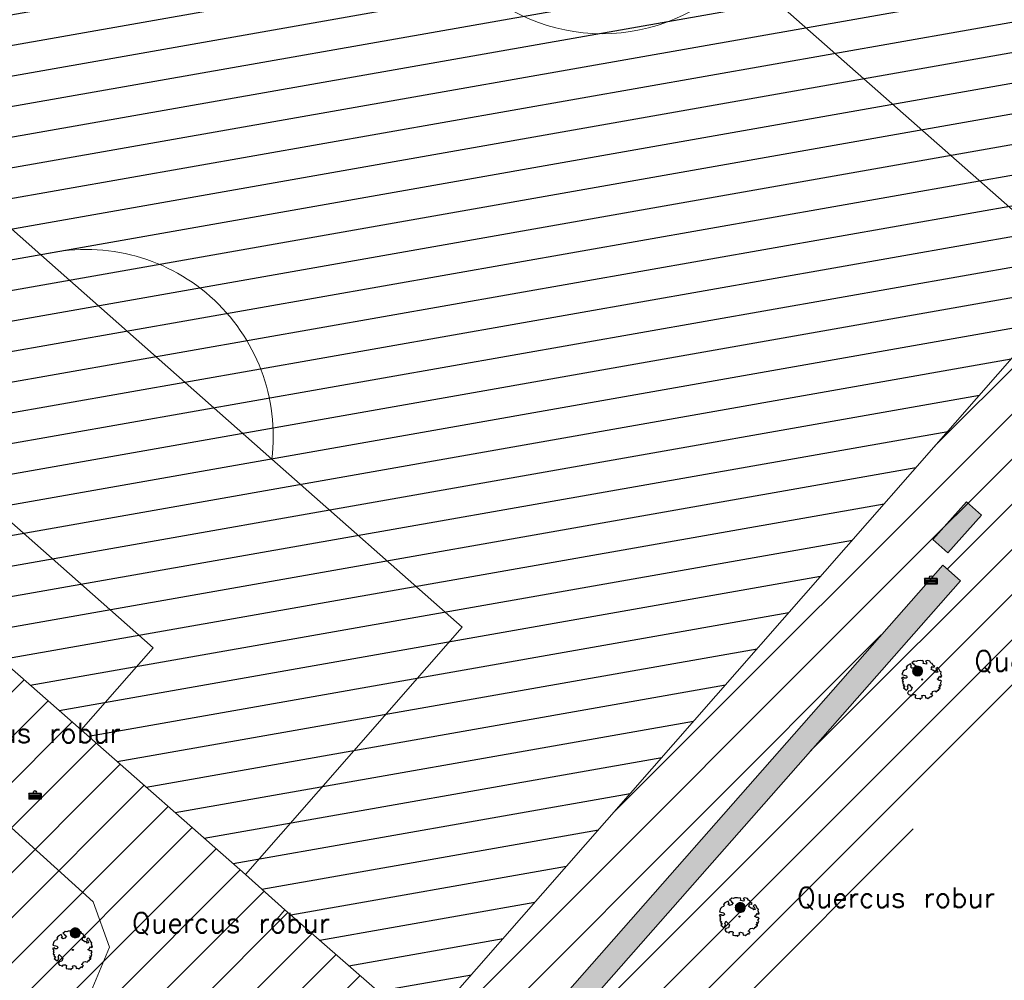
# Model space of a CAD drawing. Header units: metres. Extents: x 102852 to 106916, y 385458 to 392749.
# Tile 41 of 59: x 104898 to 104947, y 388251 to 388299. Entities that reach past the tile are written whole.
import ezdxf
from ezdxf.enums import TextEntityAlignment as Align

# ---------------------------------------------------------------- set-up
doc = ezdxf.new("R2010")
doc.units = ezdxf.units.M
for name, color, linetype, lineweight in [('0-BEBOUWING', 7, 'Continuous', 30), ('0-BEPLANTING', 14, 'Continuous', 30), ('0-GRAS OM SPORTVELDEN', 2, 'Continuous', 30), ('0-GRAS SPORTVELDEN', 3, 'Continuous', 30), ('0-VERHARDING', 5, 'Continuous', 30), ('B-WE-GR-BOOM-S', 90, 'Continuous', 30), ('B-WE-GW-TALUD_KRUIN-G', 70, 'Continuous', 13), ('B-WE-IE-GEBOUW-G', 10, 'Continuous', 0), ('B-WE-IE-MEUBILAIR_WEGMEUBILAIR-S', 7, 'Continuous', 30), ('B-WE-VH-KANTVERHARDING-G', 60, 'Continuous', 13), ('B-WE-VW-MARKERING_LANGS_STREEP_DOORGETROKKEN-G', 7, 'Continuous', 13), ('Bomen', 84, 'Continuous', 0), ('Boomsoort', 10, 'Continuous', 0)]:
    doc.layers.add(name, color=color, linetype=linetype, lineweight=lineweight)
doc.styles.add('NLCS-ISO-M200-T25', font='NLCS-ISO.ttf', dxfattribs={"height": 0.5})
doc.styles.add('Style-txt', font='txt.shx')
pattern_1 = [(44.99999999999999, (0, 0), (-1.122532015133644, 1.122532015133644), [])]

# ---------------------------------------------------------------- blocks, each defined once
blk = doc.blocks.new('SGR-BOOM_06_10')
at = {"linetype": 'Continuous', "flags": 128}
blk.add_lwpolyline([(2.697926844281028, 3.519936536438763), (2.530031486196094, 3.938911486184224), (2.197017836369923, 4.064448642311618), (1.94450365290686, 4.524361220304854), (1.273022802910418, 4.692183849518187), (0.8554126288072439, 4.524288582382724), (1.107912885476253, 4.273186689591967), (1.064270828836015, 3.811889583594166), (0.2276521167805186, 3.979701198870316), (0.3518243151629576, 4.315444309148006), (0.1839317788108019, 4.692111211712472), (-0.1504327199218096, 4.608837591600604), (-0.4861730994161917, 4.692066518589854), (-1.154910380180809, 4.649713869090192), (-1.490634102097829, 4.483188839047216), (-1.95193375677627, 4.56504461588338), (-2.538756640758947, 4.105076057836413), (-2.119756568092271, 3.896293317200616), (-1.994180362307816, 3.643818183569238), (-1.575180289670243, 3.435035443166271), (-1.994130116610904, 2.890461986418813), (-2.538667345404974, 2.766231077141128), (-2.915367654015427, 3.099211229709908), (-2.619546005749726, 3.216664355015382), (-2.873110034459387, 3.855299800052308), (-3.627802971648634, 3.434898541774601), (-4.004453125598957, 3.015887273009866), (-3.794266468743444, 2.84803387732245), (-4.004419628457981, 2.513649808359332), (-4.424759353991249, 2.345754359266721), (-4.716801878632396, 2.05367287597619), (-5.01017267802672, 1.214316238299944), (-3.88011881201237, 0.9209648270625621), (-3.712226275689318, 0.5442979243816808), (-4.004271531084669, 0.2931597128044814), (-4.506508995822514, 0.2931262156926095), (-4.602327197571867, 0.5555981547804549), (-5.093368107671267, 0.3763383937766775), (-4.757596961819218, -0.1681847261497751), (-4.925450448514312, -0.3770066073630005), (-4.716628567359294, -0.544860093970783), (-4.88446521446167, -1.006165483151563), (-4.532341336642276, -1.182198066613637), (-4.716561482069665, -1.550699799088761), (-4.424496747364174, -1.591623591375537), (-4.292786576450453, -1.70719043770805), (-4.61907625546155, -2.106831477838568), (-3.920821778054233, -2.682045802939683), (-3.668355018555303, -2.430910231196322), (-3.459575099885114, -1.969602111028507), (-3.627456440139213, -1.760802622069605), (-3.418684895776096, -1.173935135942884), (-3.123882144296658, -1.341782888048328), (-2.788119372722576, -1.760746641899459), (-2.496040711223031, -2.010481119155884), (-2.788049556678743, -2.807529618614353), (-3.418567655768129, -2.931766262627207), (-3.668290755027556, -3.394441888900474), (-3.332530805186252, -3.771097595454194), (-2.831649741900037, -3.896623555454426), (-2.768861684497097, -4.022178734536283), (-2.70607362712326, -4.147733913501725), (-2.328058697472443, -3.728722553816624), (-1.825821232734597, -3.728689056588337), (-1.574691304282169, -3.89653972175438), (-1.698860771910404, -4.27322610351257), (-1.6988383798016, -4.608960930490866), (-1.154284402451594, -4.735848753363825), (-0.6097418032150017, -4.692139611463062), (-0.4855303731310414, -4.944614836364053), (-0.2330665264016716, -4.64980644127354), (0.1012924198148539, -4.483281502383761), (-0.05880460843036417, -4.006538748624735), (0.2691206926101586, -3.89641674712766), (0.7727313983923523, -4.023307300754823), (0.8560217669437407, -4.608790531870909), (1.149445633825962, -4.565098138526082), (1.441519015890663, -4.735675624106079), (2.070647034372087, -4.232031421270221), (2.365446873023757, -4.356206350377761), (2.321760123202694, -4.14739857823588), (2.657483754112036, -3.979508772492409), (2.406348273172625, -3.728406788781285), (2.112915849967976, -3.643810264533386), (2.574182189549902, -3.226158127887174), (2.615108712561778, -2.975036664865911), (3.159645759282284, -2.848076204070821), (3.537702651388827, -3.058226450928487), (3.787439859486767, -2.807091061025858), (3.770391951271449, -2.632754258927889), (4.123163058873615, -2.632730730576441), (4.123146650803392, -2.386717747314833), (4.458873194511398, -2.262500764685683), (4.458859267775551, -2.05369007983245), (4.082181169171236, -2.05371520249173), (4.543444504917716, -1.591025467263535), (4.250006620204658, -1.424542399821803), (4.626693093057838, -1.550076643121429), (4.752232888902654, -1.256641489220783), (4.54339981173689, -0.9209205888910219), (4.835431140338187, -0.4609716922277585), (4.667549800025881, -0.2521722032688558), (4.249928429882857, -0.2522000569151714), (3.746303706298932, 0.08486595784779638), (4.082024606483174, 0.2936990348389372), (4.375415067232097, 0.8382641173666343), (4.543299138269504, 0.5885213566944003), (4.876296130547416, 0.7127381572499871), (4.667437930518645, 1.425137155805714), (4.711079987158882, 1.886434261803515), (4.499534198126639, 1.969671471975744), (4.163754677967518, 2.639753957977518), (3.828442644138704, 3.012677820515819), (3.373874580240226, 2.603955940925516), (3.662895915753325, 2.430909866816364), (3.914056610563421, 1.801765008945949), (3.537384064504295, 1.718488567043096), (3.327180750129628, 2.136095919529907), (2.991451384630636, 2.054186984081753), (2.657064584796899, 2.305283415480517), (2.238064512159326, 2.514066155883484), (2.446864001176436, 2.681947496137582), (2.321287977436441, 2.931693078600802), (2.530081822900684, 3.184190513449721), (2.865825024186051, 3.05865353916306), (3.159240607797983, 3.226540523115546)], close=True, dxfattribs=at)
blk.add_circle((0, 0), 0.15)
at = {"style": 'NLCS-ISO-M200-T25'}
blk.add_attdef('TYPE', (-1.164153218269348e-10, -2.328306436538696e-10), '', height=1.8, dxfattribs=at)
blk = doc.blocks.new('SIE-WEG_AFVALBAK_TYPE_02')
at = {"linetype": 'Continuous'}
for p, q in [((1.5625, -0.3544921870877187), (-1.5625, -0.3544921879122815)), ((-1.328125, -0.76293127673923), (-1.5625, -0.3544921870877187)), ((-1.328125, -0.9859609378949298), (-1.5625, -1.721679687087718)), ((1.5625, -1.721679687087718), (-1.5625, -1.721679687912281)), ((1.328125, -0.7629312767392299), (-1.328125, -0.7629312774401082)), ((-1.328125, -0.9859609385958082), (-1.328125, -0.7629312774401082)), ((1.328125, -0.9859609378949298), (-1.328125, -0.9859609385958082)), ((-1.17855194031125, -1.159898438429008), (-1.302626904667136, -1.549378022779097)), ((1.302626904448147, -1.549378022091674), (-1.302626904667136, -1.549378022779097)), ((1.178551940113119, -1.159898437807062), (-1.178551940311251, -1.159898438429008)), ((1.178551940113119, -1.159898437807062), (1.302626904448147, -1.549378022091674)), ((1.328125, -0.76293127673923), (1.5625, -0.3544921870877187)), ((1.328125, -0.9859609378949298), (1.328125, -0.7629312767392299)), ((1.328125, -0.9859609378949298), (1.5625, -1.721679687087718))]:
    blk.add_line(p, q, dxfattribs=at)
for p, q in [((-1.5625, -0.3544921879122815), (-1.5625, -1.721679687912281)), ((1.5625, -0.3544921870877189), (1.5625, -1.721679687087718))]:
    blk.add_line(p, q)
blk.add_circle((0, 0), 0.3544921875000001, dxfattribs=at)
blk = doc.blocks.new('MPOLYGON_248')
at = {"layer": 'Bomen', "flags": 128}
for points in [[(104933.5989582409, 388254.4304044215), (104933.594154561, 388254.381631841), (104934.094154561, 388254.381631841)], [(104933.594154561, 388254.381631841), (104933.5989582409, 388254.3328592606), (104934.0893508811, 388254.3328592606)], [(104933.594154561, 388254.381631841), (104934.094154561, 388254.381631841), (104934.0893508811, 388254.3328592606)], [(104933.6131846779, 388254.4773026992), (104933.5989582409, 388254.4304044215), (104934.0893508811, 388254.4304044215)], [(104933.5989582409, 388254.4304044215), (104934.0893508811, 388254.4304044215), (104934.094154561, 388254.381631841)], [(104933.5989582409, 388254.3328592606), (104933.6131846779, 388254.2859609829), (104934.0751244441, 388254.2859609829)], [(104933.5989582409, 388254.3328592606), (104934.0893508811, 388254.3328592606), (104934.0751244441, 388254.2859609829)], [(104933.6362871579, 388254.5205243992), (104933.6131846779, 388254.4773026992), (104934.0751244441, 388254.4773026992)], [(104933.6131846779, 388254.4773026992), (104934.0751244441, 388254.4773026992), (104934.0893508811, 388254.4304044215)], [(104933.6131846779, 388254.2859609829), (104933.6362871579, 388254.2427392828), (104934.0520219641, 388254.2427392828)], [(104933.6131846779, 388254.2859609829), (104934.0751244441, 388254.2859609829), (104934.0520219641, 388254.2427392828)], [(104933.6673778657, 388254.5584085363), (104933.6362871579, 388254.5205243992), (104934.0520219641, 388254.5205243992)], [(104933.6362871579, 388254.5205243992), (104934.0520219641, 388254.5205243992), (104934.0751244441, 388254.4773026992)], [(104933.6362871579, 388254.2427392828), (104933.6673778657, 388254.2048551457), (104934.0209312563, 388254.2048551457)], [(104933.6362871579, 388254.2427392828), (104934.0520219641, 388254.2427392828), (104934.0209312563, 388254.2048551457)], [(104933.7052620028, 388254.5894992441), (104933.6673778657, 388254.5584085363), (104934.0209312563, 388254.5584085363)], [(104933.6673778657, 388254.5584085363), (104934.0209312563, 388254.5584085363), (104934.0520219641, 388254.5205243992)], [(104933.7484837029, 388254.6126017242), (104933.7052620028, 388254.5894992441), (104933.9830471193, 388254.5894992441)], [(104933.7052620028, 388254.5894992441), (104933.9830471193, 388254.5894992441), (104934.0209312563, 388254.5584085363)], [(104933.7953819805, 388254.6268281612), (104933.7484837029, 388254.6126017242), (104933.9398254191, 388254.6126017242)], [(104933.7484837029, 388254.6126017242), (104933.9398254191, 388254.6126017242), (104933.9830471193, 388254.5894992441)], [(104933.844154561, 388254.631631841), (104933.7953819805, 388254.6268281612), (104933.8929271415, 388254.6268281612)], [(104933.7953819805, 388254.6268281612), (104933.8929271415, 388254.6268281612), (104933.9398254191, 388254.6126017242)], [(104933.6673778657, 388254.2048551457), (104933.7052620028, 388254.173764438), (104933.9830471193, 388254.173764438)], [(104933.6673778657, 388254.2048551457), (104934.0209312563, 388254.2048551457), (104933.9830471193, 388254.173764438)], [(104933.7052620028, 388254.173764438), (104933.7484837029, 388254.1506619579), (104933.9398254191, 388254.1506619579)], [(104933.7052620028, 388254.173764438), (104933.9830471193, 388254.173764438), (104933.9398254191, 388254.1506619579)], [(104933.7484837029, 388254.1506619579), (104933.7953819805, 388254.1364355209), (104933.8929271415, 388254.1364355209)], [(104933.7484837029, 388254.1506619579), (104933.9398254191, 388254.1506619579), (104933.8929271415, 388254.1364355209)], [(104933.7953819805, 388254.1364355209), (104933.8929271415, 388254.1364355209), (104933.844154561, 388254.131631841)]]:
    blk.add_lwpolyline(points, close=True, dxfattribs=at)
at = {"layer": 'Bomen', "color": 74, "true_color": 0x55aa00, "flags": 128}
for points in [[(104933.594154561, 388254.381631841), (104933.5989582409, 388254.4304044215)], [(104933.5989582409, 388254.3328592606), (104933.594154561, 388254.381631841)], [(104933.5989582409, 388254.4304044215), (104933.6131846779, 388254.4773026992)], [(104933.6131846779, 388254.2859609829), (104933.5989582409, 388254.3328592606)], [(104933.6131846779, 388254.4773026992), (104933.6362871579, 388254.5205243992)], [(104933.6362871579, 388254.2427392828), (104933.6131846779, 388254.2859609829)], [(104933.6362871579, 388254.5205243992), (104933.6673778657, 388254.5584085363)], [(104933.6673778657, 388254.2048551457), (104933.6362871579, 388254.2427392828)], [(104933.6673778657, 388254.5584085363), (104933.7052620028, 388254.5894992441)], [(104933.7052620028, 388254.5894992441), (104933.7484837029, 388254.6126017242)], [(104933.7484837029, 388254.6126017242), (104933.7953819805, 388254.6268281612)], [(104933.7953819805, 388254.6268281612), (104933.844154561, 388254.631631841)], [(104933.844154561, 388254.631631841), (104933.8929271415, 388254.6268281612)], [(104933.8929271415, 388254.6268281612), (104933.9398254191, 388254.6126017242)], [(104933.9398254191, 388254.6126017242), (104933.9830471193, 388254.5894992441)], [(104933.9830471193, 388254.5894992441), (104934.0209312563, 388254.5584085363)], [(104934.0209312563, 388254.5584085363), (104934.0520219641, 388254.5205243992)], [(104934.0520219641, 388254.2427392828), (104934.0209312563, 388254.2048551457)], [(104934.0520219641, 388254.5205243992), (104934.0751244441, 388254.4773026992)], [(104934.0751244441, 388254.2859609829), (104934.0520219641, 388254.2427392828)], [(104934.0751244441, 388254.4773026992), (104934.0893508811, 388254.4304044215)], [(104934.0893508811, 388254.3328592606), (104934.0751244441, 388254.2859609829)], [(104934.0893508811, 388254.4304044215), (104934.094154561, 388254.381631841)], [(104934.094154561, 388254.381631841), (104934.0893508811, 388254.3328592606)], [(104933.7052620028, 388254.173764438), (104933.6673778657, 388254.2048551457)], [(104933.7484837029, 388254.1506619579), (104933.7052620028, 388254.173764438)], [(104933.7953819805, 388254.1364355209), (104933.7484837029, 388254.1506619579)], [(104933.844154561, 388254.131631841), (104933.7953819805, 388254.1364355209)], [(104933.8929271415, 388254.1364355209), (104933.844154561, 388254.131631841)], [(104933.9398254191, 388254.1506619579), (104933.8929271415, 388254.1364355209)], [(104933.9830471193, 388254.173764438), (104933.9398254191, 388254.1506619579)], [(104934.0209312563, 388254.2048551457), (104933.9830471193, 388254.173764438)]]:
    blk.add_lwpolyline(points, dxfattribs=at)
at = {"layer": 'Bomen'}
for points in [[(104933.5989582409, 388254.4304044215), (104933.594154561, 388254.381631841), (104934.094154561, 388254.381631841)], [(104933.6131846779, 388254.4773026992), (104933.5989582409, 388254.4304044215), (104934.0893508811, 388254.4304044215)], [(104933.5989582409, 388254.4304044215), (104934.0893508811, 388254.4304044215), (104934.094154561, 388254.381631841)], [(104933.6362871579, 388254.5205243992), (104933.6131846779, 388254.4773026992), (104934.0751244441, 388254.4773026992)], [(104933.6131846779, 388254.4773026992), (104934.0751244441, 388254.4773026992), (104934.0893508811, 388254.4304044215)], [(104933.6673778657, 388254.5584085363), (104933.6362871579, 388254.5205243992), (104934.0520219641, 388254.5205243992)], [(104933.6362871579, 388254.5205243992), (104934.0520219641, 388254.5205243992), (104934.0751244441, 388254.4773026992)], [(104933.7052620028, 388254.5894992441), (104933.6673778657, 388254.5584085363), (104934.0209312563, 388254.5584085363)], [(104933.6673778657, 388254.5584085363), (104934.0209312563, 388254.5584085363), (104934.0520219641, 388254.5205243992)], [(104933.7484837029, 388254.6126017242), (104933.7052620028, 388254.5894992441), (104933.9830471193, 388254.5894992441)], [(104933.7052620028, 388254.5894992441), (104933.9830471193, 388254.5894992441), (104934.0209312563, 388254.5584085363)], [(104933.7953819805, 388254.6268281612), (104933.7484837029, 388254.6126017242), (104933.9398254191, 388254.6126017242)], [(104933.7484837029, 388254.6126017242), (104933.9398254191, 388254.6126017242), (104933.9830471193, 388254.5894992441)], [(104933.844154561, 388254.631631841), (104933.7953819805, 388254.6268281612), (104933.8929271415, 388254.6268281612)], [(104933.7953819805, 388254.6268281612), (104933.8929271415, 388254.6268281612), (104933.9398254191, 388254.6126017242)]]:
    blk.add_solid(points, dxfattribs=at)
at = {"layer": 'Bomen', "extrusion": (0, 0, -1)}
for points in [[(-104933.594154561, 388254.381631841), (-104933.5989582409, 388254.3328592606), (-104934.0893508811, 388254.3328592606)], [(-104933.594154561, 388254.381631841), (-104934.094154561, 388254.381631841), (-104934.0893508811, 388254.3328592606)], [(-104933.5989582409, 388254.3328592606), (-104933.6131846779, 388254.2859609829), (-104934.0751244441, 388254.2859609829)], [(-104933.5989582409, 388254.3328592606), (-104934.0893508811, 388254.3328592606), (-104934.0751244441, 388254.2859609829)], [(-104933.6131846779, 388254.2859609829), (-104933.6362871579, 388254.2427392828), (-104934.0520219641, 388254.2427392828)], [(-104933.6131846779, 388254.2859609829), (-104934.0751244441, 388254.2859609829), (-104934.0520219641, 388254.2427392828)], [(-104933.6362871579, 388254.2427392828), (-104933.6673778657, 388254.2048551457), (-104934.0209312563, 388254.2048551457)], [(-104933.6362871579, 388254.2427392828), (-104934.0520219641, 388254.2427392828), (-104934.0209312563, 388254.2048551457)], [(-104933.6673778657, 388254.2048551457), (-104933.7052620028, 388254.173764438), (-104933.9830471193, 388254.173764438)], [(-104933.6673778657, 388254.2048551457), (-104934.0209312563, 388254.2048551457), (-104933.9830471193, 388254.173764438)], [(-104933.7052620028, 388254.173764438), (-104933.7484837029, 388254.1506619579), (-104933.9398254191, 388254.1506619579)], [(-104933.7052620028, 388254.173764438), (-104933.9830471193, 388254.173764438), (-104933.9398254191, 388254.1506619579)], [(-104933.7484837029, 388254.1506619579), (-104933.7953819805, 388254.1364355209), (-104933.8929271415, 388254.1364355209)], [(-104933.7484837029, 388254.1506619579), (-104933.9398254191, 388254.1506619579), (-104933.8929271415, 388254.1364355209)], [(-104933.7953819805, 388254.1364355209), (-104933.8929271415, 388254.1364355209), (-104933.844154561, 388254.131631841)]]:
    blk.add_solid(points, dxfattribs=at)
blk = doc.blocks.new('MPOLYGON_313')
at = {"layer": 'Bomen', "flags": 128}
for points in [[(104900.5601342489, 388253.2607234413), (104900.5370317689, 388253.2175017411), (104900.9989715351, 388253.2175017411)], [(104900.5912249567, 388253.2986075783), (104900.5601342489, 388253.2607234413), (104900.9758690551, 388253.2607234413)], [(104900.5601342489, 388253.2607234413), (104900.9758690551, 388253.2607234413), (104900.9989715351, 388253.2175017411)], [(104900.6291090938, 388253.3296982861), (104900.5912249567, 388253.2986075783), (104900.9447783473, 388253.2986075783)], [(104900.5912249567, 388253.2986075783), (104900.9447783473, 388253.2986075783), (104900.9758690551, 388253.2607234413)], [(104900.6723307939, 388253.3528007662), (104900.6291090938, 388253.3296982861), (104900.9068942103, 388253.3296982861)], [(104900.6291090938, 388253.3296982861), (104900.9068942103, 388253.3296982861), (104900.9447783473, 388253.2986075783)], [(104900.7192290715, 388253.3670272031), (104900.6723307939, 388253.3528007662), (104900.8636725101, 388253.3528007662)], [(104900.6723307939, 388253.3528007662), (104900.8636725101, 388253.3528007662), (104900.9068942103, 388253.3296982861)], [(104900.768001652, 388253.371830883), (104900.7192290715, 388253.3670272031), (104900.8167742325, 388253.3670272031)], [(104900.7192290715, 388253.3670272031), (104900.8167742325, 388253.3670272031), (104900.8636725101, 388253.3528007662)], [(104900.5228053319, 388253.1706034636), (104900.518001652, 388253.121830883), (104901.018001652, 388253.121830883)], [(104900.518001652, 388253.121830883), (104900.5228053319, 388253.0730583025), (104901.0131979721, 388253.0730583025)], [(104900.518001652, 388253.121830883), (104901.018001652, 388253.121830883), (104901.0131979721, 388253.0730583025)], [(104900.5370317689, 388253.2175017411), (104900.5228053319, 388253.1706034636), (104901.0131979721, 388253.1706034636)], [(104900.5228053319, 388253.1706034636), (104901.0131979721, 388253.1706034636), (104901.018001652, 388253.121830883)], [(104900.5228053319, 388253.0730583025), (104900.5370317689, 388253.0261600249), (104900.9989715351, 388253.0261600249)], [(104900.5228053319, 388253.0730583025), (104901.0131979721, 388253.0730583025), (104900.9989715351, 388253.0261600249)], [(104900.5370317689, 388253.2175017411), (104900.9989715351, 388253.2175017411), (104901.0131979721, 388253.1706034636)], [(104900.5370317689, 388253.0261600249), (104900.5601342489, 388252.9829383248), (104900.9758690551, 388252.9829383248)], [(104900.5370317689, 388253.0261600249), (104900.9989715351, 388253.0261600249), (104900.9758690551, 388252.9829383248)], [(104900.5601342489, 388252.9829383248), (104900.5912249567, 388252.9450541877), (104900.9447783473, 388252.9450541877)], [(104900.5601342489, 388252.9829383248), (104900.9758690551, 388252.9829383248), (104900.9447783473, 388252.9450541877)], [(104900.5912249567, 388252.9450541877), (104900.6291090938, 388252.91396348), (104900.9068942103, 388252.91396348)], [(104900.5912249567, 388252.9450541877), (104900.9447783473, 388252.9450541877), (104900.9068942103, 388252.91396348)], [(104900.6291090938, 388252.91396348), (104900.6723307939, 388252.8908609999), (104900.8636725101, 388252.8908609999)], [(104900.6291090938, 388252.91396348), (104900.9068942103, 388252.91396348), (104900.8636725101, 388252.8908609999)], [(104900.6723307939, 388252.8908609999), (104900.7192290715, 388252.8766345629), (104900.8167742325, 388252.8766345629)], [(104900.6723307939, 388252.8908609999), (104900.8636725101, 388252.8908609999), (104900.8167742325, 388252.8766345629)], [(104900.7192290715, 388252.8766345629), (104900.8167742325, 388252.8766345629), (104900.768001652, 388252.871830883)]]:
    blk.add_lwpolyline(points, close=True, dxfattribs=at)
at = {"layer": 'Bomen', "color": 74, "true_color": 0x55aa00, "flags": 128}
for points in [[(104900.5370317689, 388253.2175017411), (104900.5601342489, 388253.2607234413)], [(104900.5601342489, 388253.2607234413), (104900.5912249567, 388253.2986075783)], [(104900.5912249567, 388253.2986075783), (104900.6291090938, 388253.3296982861)], [(104900.6291090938, 388253.3296982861), (104900.6723307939, 388253.3528007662)], [(104900.6723307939, 388253.3528007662), (104900.7192290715, 388253.3670272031)], [(104900.7192290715, 388253.3670272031), (104900.768001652, 388253.371830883)], [(104900.768001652, 388253.371830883), (104900.8167742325, 388253.3670272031)], [(104900.8167742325, 388253.3670272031), (104900.8636725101, 388253.3528007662)], [(104900.8636725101, 388253.3528007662), (104900.9068942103, 388253.3296982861)], [(104900.9068942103, 388253.3296982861), (104900.9447783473, 388253.2986075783)], [(104900.9447783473, 388253.2986075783), (104900.9758690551, 388253.2607234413)], [(104900.9758690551, 388253.2607234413), (104900.9989715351, 388253.2175017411)], [(104900.518001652, 388253.121830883), (104900.5228053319, 388253.1706034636)], [(104900.5228053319, 388253.0730583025), (104900.518001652, 388253.121830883)], [(104900.5228053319, 388253.1706034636), (104900.5370317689, 388253.2175017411)], [(104900.5370317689, 388253.0261600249), (104900.5228053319, 388253.0730583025)], [(104900.5601342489, 388252.9829383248), (104900.5370317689, 388253.0261600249)], [(104900.5912249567, 388252.9450541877), (104900.5601342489, 388252.9829383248)], [(104900.6291090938, 388252.91396348), (104900.5912249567, 388252.9450541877)], [(104900.6723307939, 388252.8908609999), (104900.6291090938, 388252.91396348)], [(104900.7192290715, 388252.8766345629), (104900.6723307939, 388252.8908609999)], [(104900.768001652, 388252.871830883), (104900.7192290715, 388252.8766345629)], [(104900.8167742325, 388252.8766345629), (104900.768001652, 388252.871830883)], [(104900.8636725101, 388252.8908609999), (104900.8167742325, 388252.8766345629)], [(104900.9068942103, 388252.91396348), (104900.8636725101, 388252.8908609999)], [(104900.9447783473, 388252.9450541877), (104900.9068942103, 388252.91396348)], [(104900.9758690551, 388252.9829383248), (104900.9447783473, 388252.9450541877)], [(104900.9989715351, 388253.0261600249), (104900.9758690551, 388252.9829383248)], [(104900.9989715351, 388253.2175017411), (104901.0131979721, 388253.1706034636)], [(104901.0131979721, 388253.0730583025), (104900.9989715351, 388253.0261600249)], [(104901.0131979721, 388253.1706034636), (104901.018001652, 388253.121830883)], [(104901.018001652, 388253.121830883), (104901.0131979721, 388253.0730583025)]]:
    blk.add_lwpolyline(points, dxfattribs=at)
at = {"layer": 'Bomen'}
for points in [[(104900.5601342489, 388253.2607234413), (104900.5370317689, 388253.2175017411), (104900.9989715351, 388253.2175017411)], [(104900.5912249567, 388253.2986075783), (104900.5601342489, 388253.2607234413), (104900.9758690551, 388253.2607234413)], [(104900.5601342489, 388253.2607234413), (104900.9758690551, 388253.2607234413), (104900.9989715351, 388253.2175017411)], [(104900.6291090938, 388253.3296982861), (104900.5912249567, 388253.2986075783), (104900.9447783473, 388253.2986075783)], [(104900.5912249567, 388253.2986075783), (104900.9447783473, 388253.2986075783), (104900.9758690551, 388253.2607234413)], [(104900.6723307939, 388253.3528007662), (104900.6291090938, 388253.3296982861), (104900.9068942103, 388253.3296982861)], [(104900.6291090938, 388253.3296982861), (104900.9068942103, 388253.3296982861), (104900.9447783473, 388253.2986075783)], [(104900.7192290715, 388253.3670272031), (104900.6723307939, 388253.3528007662), (104900.8636725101, 388253.3528007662)], [(104900.6723307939, 388253.3528007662), (104900.8636725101, 388253.3528007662), (104900.9068942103, 388253.3296982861)], [(104900.768001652, 388253.371830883), (104900.7192290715, 388253.3670272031), (104900.8167742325, 388253.3670272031)], [(104900.7192290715, 388253.3670272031), (104900.8167742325, 388253.3670272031), (104900.8636725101, 388253.3528007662)], [(104900.5228053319, 388253.1706034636), (104900.518001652, 388253.121830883), (104901.018001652, 388253.121830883)], [(104900.5370317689, 388253.2175017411), (104900.5228053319, 388253.1706034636), (104901.0131979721, 388253.1706034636)], [(104900.5228053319, 388253.1706034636), (104901.0131979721, 388253.1706034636), (104901.018001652, 388253.121830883)], [(104900.5370317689, 388253.2175017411), (104900.9989715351, 388253.2175017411), (104901.0131979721, 388253.1706034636)]]:
    blk.add_solid(points, dxfattribs=at)
at = {"layer": 'Bomen', "extrusion": (0, 0, -1)}
for points in [[(-104900.518001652, 388253.121830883), (-104900.5228053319, 388253.0730583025), (-104901.0131979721, 388253.0730583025)], [(-104900.518001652, 388253.121830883), (-104901.018001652, 388253.121830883), (-104901.0131979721, 388253.0730583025)], [(-104900.5228053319, 388253.0730583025), (-104900.5370317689, 388253.0261600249), (-104900.9989715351, 388253.0261600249)], [(-104900.5228053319, 388253.0730583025), (-104901.0131979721, 388253.0730583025), (-104900.9989715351, 388253.0261600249)], [(-104900.5370317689, 388253.0261600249), (-104900.5601342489, 388252.9829383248), (-104900.9758690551, 388252.9829383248)], [(-104900.5370317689, 388253.0261600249), (-104900.9989715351, 388253.0261600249), (-104900.9758690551, 388252.9829383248)], [(-104900.5601342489, 388252.9829383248), (-104900.5912249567, 388252.9450541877), (-104900.9447783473, 388252.9450541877)], [(-104900.5601342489, 388252.9829383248), (-104900.9758690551, 388252.9829383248), (-104900.9447783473, 388252.9450541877)], [(-104900.5912249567, 388252.9450541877), (-104900.6291090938, 388252.91396348), (-104900.9068942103, 388252.91396348)], [(-104900.5912249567, 388252.9450541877), (-104900.9447783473, 388252.9450541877), (-104900.9068942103, 388252.91396348)], [(-104900.6291090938, 388252.91396348), (-104900.6723307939, 388252.8908609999), (-104900.8636725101, 388252.8908609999)], [(-104900.6291090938, 388252.91396348), (-104900.9068942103, 388252.91396348), (-104900.8636725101, 388252.8908609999)], [(-104900.6723307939, 388252.8908609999), (-104900.7192290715, 388252.8766345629), (-104900.8167742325, 388252.8766345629)], [(-104900.6723307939, 388252.8908609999), (-104900.8636725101, 388252.8908609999), (-104900.8167742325, 388252.8766345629)], [(-104900.7192290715, 388252.8766345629), (-104900.8167742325, 388252.8766345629), (-104900.768001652, 388252.871830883)]]:
    blk.add_solid(points, dxfattribs=at)
blk = doc.blocks.new('MPOLYGON_328')
at = {"layer": 'Bomen', "flags": 128}
for points in [[(104942.4193458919, 388266.1951915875), (104942.414542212, 388266.146419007), (104942.914542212, 388266.146419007)], [(104942.414542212, 388266.146419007), (104942.4193458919, 388266.0976464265), (104942.9097385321, 388266.0976464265)], [(104942.414542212, 388266.146419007), (104942.914542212, 388266.146419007), (104942.9097385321, 388266.0976464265)], [(104942.4335723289, 388266.2420898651), (104942.4193458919, 388266.1951915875), (104942.9097385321, 388266.1951915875)], [(104942.4193458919, 388266.1951915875), (104942.9097385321, 388266.1951915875), (104942.914542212, 388266.146419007)], [(104942.4193458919, 388266.0976464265), (104942.4335723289, 388266.0507481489), (104942.8955120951, 388266.0507481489)], [(104942.4193458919, 388266.0976464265), (104942.9097385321, 388266.0976464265), (104942.8955120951, 388266.0507481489)], [(104942.4566748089, 388266.2853115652), (104942.4335723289, 388266.2420898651), (104942.8955120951, 388266.2420898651)], [(104942.4335723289, 388266.2420898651), (104942.8955120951, 388266.2420898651), (104942.9097385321, 388266.1951915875)], [(104942.4335723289, 388266.0507481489), (104942.4566748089, 388266.0075264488), (104942.8724096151, 388266.0075264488)], [(104942.4335723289, 388266.0507481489), (104942.8955120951, 388266.0507481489), (104942.8724096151, 388266.0075264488)], [(104942.4877655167, 388266.3231957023), (104942.4566748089, 388266.2853115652), (104942.8724096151, 388266.2853115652)], [(104942.4566748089, 388266.2853115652), (104942.8724096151, 388266.2853115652), (104942.8955120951, 388266.2420898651)], [(104942.4566748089, 388266.0075264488), (104942.4877655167, 388265.9696423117), (104942.8413189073, 388265.9696423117)], [(104942.4566748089, 388266.0075264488), (104942.8724096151, 388266.0075264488), (104942.8413189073, 388265.9696423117)], [(104942.5256496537, 388266.3542864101), (104942.4877655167, 388266.3231957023), (104942.8413189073, 388266.3231957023)], [(104942.4877655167, 388266.3231957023), (104942.8413189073, 388266.3231957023), (104942.8724096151, 388266.2853115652)], [(104942.4877655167, 388265.9696423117), (104942.5256496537, 388265.9385516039), (104942.8034347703, 388265.9385516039)], [(104942.4877655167, 388265.9696423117), (104942.8413189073, 388265.9696423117), (104942.8034347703, 388265.9385516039)], [(104942.5688713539, 388266.3773888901), (104942.5256496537, 388266.3542864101), (104942.8034347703, 388266.3542864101)], [(104942.5256496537, 388266.3542864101), (104942.8034347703, 388266.3542864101), (104942.8413189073, 388266.3231957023)], [(104942.6157696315, 388266.3916153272), (104942.5688713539, 388266.3773888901), (104942.7602130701, 388266.3773888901)], [(104942.5688713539, 388266.3773888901), (104942.7602130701, 388266.3773888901), (104942.8034347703, 388266.3542864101)], [(104942.664542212, 388266.396419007), (104942.6157696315, 388266.3916153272), (104942.7133147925, 388266.3916153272)], [(104942.6157696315, 388266.3916153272), (104942.7133147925, 388266.3916153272), (104942.7602130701, 388266.3773888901)], [(104942.5256496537, 388265.9385516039), (104942.5688713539, 388265.9154491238), (104942.7602130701, 388265.9154491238)], [(104942.5256496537, 388265.9385516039), (104942.8034347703, 388265.9385516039), (104942.7602130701, 388265.9154491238)], [(104942.5688713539, 388265.9154491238), (104942.6157696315, 388265.9012226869), (104942.7133147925, 388265.9012226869)], [(104942.5688713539, 388265.9154491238), (104942.7602130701, 388265.9154491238), (104942.7133147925, 388265.9012226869)], [(104942.6157696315, 388265.9012226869), (104942.7133147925, 388265.9012226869), (104942.664542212, 388265.896419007)]]:
    blk.add_lwpolyline(points, close=True, dxfattribs=at)
at = {"layer": 'Bomen', "color": 74, "true_color": 0x55aa00, "flags": 128}
for points in [[(104942.414542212, 388266.146419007), (104942.4193458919, 388266.1951915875)], [(104942.4193458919, 388266.0976464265), (104942.414542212, 388266.146419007)], [(104942.4193458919, 388266.1951915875), (104942.4335723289, 388266.2420898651)], [(104942.4335723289, 388266.0507481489), (104942.4193458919, 388266.0976464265)], [(104942.4335723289, 388266.2420898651), (104942.4566748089, 388266.2853115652)], [(104942.4566748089, 388266.0075264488), (104942.4335723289, 388266.0507481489)], [(104942.4566748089, 388266.2853115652), (104942.4877655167, 388266.3231957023)], [(104942.4877655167, 388265.9696423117), (104942.4566748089, 388266.0075264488)], [(104942.4877655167, 388266.3231957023), (104942.5256496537, 388266.3542864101)], [(104942.5256496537, 388265.9385516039), (104942.4877655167, 388265.9696423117)], [(104942.5256496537, 388266.3542864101), (104942.5688713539, 388266.3773888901)], [(104942.5688713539, 388266.3773888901), (104942.6157696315, 388266.3916153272)], [(104942.6157696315, 388266.3916153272), (104942.664542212, 388266.396419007)], [(104942.664542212, 388266.396419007), (104942.7133147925, 388266.3916153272)], [(104942.7133147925, 388266.3916153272), (104942.7602130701, 388266.3773888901)], [(104942.7602130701, 388266.3773888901), (104942.8034347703, 388266.3542864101)], [(104942.8034347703, 388266.3542864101), (104942.8413189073, 388266.3231957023)], [(104942.8413189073, 388265.9696423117), (104942.8034347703, 388265.9385516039)], [(104942.8413189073, 388266.3231957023), (104942.8724096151, 388266.2853115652)], [(104942.8724096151, 388266.0075264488), (104942.8413189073, 388265.9696423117)], [(104942.8724096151, 388266.2853115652), (104942.8955120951, 388266.2420898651)], [(104942.8955120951, 388266.0507481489), (104942.8724096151, 388266.0075264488)], [(104942.8955120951, 388266.2420898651), (104942.9097385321, 388266.1951915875)], [(104942.9097385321, 388266.0976464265), (104942.8955120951, 388266.0507481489)], [(104942.9097385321, 388266.1951915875), (104942.914542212, 388266.146419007)], [(104942.914542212, 388266.146419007), (104942.9097385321, 388266.0976464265)], [(104942.5688713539, 388265.9154491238), (104942.5256496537, 388265.9385516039)], [(104942.6157696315, 388265.9012226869), (104942.5688713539, 388265.9154491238)], [(104942.664542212, 388265.896419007), (104942.6157696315, 388265.9012226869)], [(104942.7133147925, 388265.9012226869), (104942.664542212, 388265.896419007)], [(104942.7602130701, 388265.9154491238), (104942.7133147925, 388265.9012226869)], [(104942.8034347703, 388265.9385516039), (104942.7602130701, 388265.9154491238)]]:
    blk.add_lwpolyline(points, dxfattribs=at)
at = {"layer": 'Bomen'}
for points in [[(104942.4193458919, 388266.1951915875), (104942.414542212, 388266.146419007), (104942.914542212, 388266.146419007)], [(104942.4335723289, 388266.2420898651), (104942.4193458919, 388266.1951915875), (104942.9097385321, 388266.1951915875)], [(104942.4193458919, 388266.1951915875), (104942.9097385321, 388266.1951915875), (104942.914542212, 388266.146419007)], [(104942.4566748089, 388266.2853115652), (104942.4335723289, 388266.2420898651), (104942.8955120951, 388266.2420898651)], [(104942.4335723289, 388266.2420898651), (104942.8955120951, 388266.2420898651), (104942.9097385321, 388266.1951915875)], [(104942.4877655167, 388266.3231957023), (104942.4566748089, 388266.2853115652), (104942.8724096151, 388266.2853115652)], [(104942.4566748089, 388266.2853115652), (104942.8724096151, 388266.2853115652), (104942.8955120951, 388266.2420898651)], [(104942.5256496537, 388266.3542864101), (104942.4877655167, 388266.3231957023), (104942.8413189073, 388266.3231957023)], [(104942.4877655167, 388266.3231957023), (104942.8413189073, 388266.3231957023), (104942.8724096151, 388266.2853115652)], [(104942.5688713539, 388266.3773888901), (104942.5256496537, 388266.3542864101), (104942.8034347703, 388266.3542864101)], [(104942.5256496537, 388266.3542864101), (104942.8034347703, 388266.3542864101), (104942.8413189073, 388266.3231957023)], [(104942.6157696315, 388266.3916153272), (104942.5688713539, 388266.3773888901), (104942.7602130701, 388266.3773888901)], [(104942.5688713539, 388266.3773888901), (104942.7602130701, 388266.3773888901), (104942.8034347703, 388266.3542864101)], [(104942.664542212, 388266.396419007), (104942.6157696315, 388266.3916153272), (104942.7133147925, 388266.3916153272)], [(104942.6157696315, 388266.3916153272), (104942.7133147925, 388266.3916153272), (104942.7602130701, 388266.3773888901)]]:
    blk.add_solid(points, dxfattribs=at)
at = {"layer": 'Bomen', "extrusion": (0, 0, -1)}
for points in [[(-104942.414542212, 388266.146419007), (-104942.4193458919, 388266.0976464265), (-104942.9097385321, 388266.0976464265)], [(-104942.414542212, 388266.146419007), (-104942.914542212, 388266.146419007), (-104942.9097385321, 388266.0976464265)], [(-104942.4193458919, 388266.0976464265), (-104942.4335723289, 388266.0507481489), (-104942.8955120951, 388266.0507481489)], [(-104942.4193458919, 388266.0976464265), (-104942.9097385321, 388266.0976464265), (-104942.8955120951, 388266.0507481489)], [(-104942.4335723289, 388266.0507481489), (-104942.4566748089, 388266.0075264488), (-104942.8724096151, 388266.0075264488)], [(-104942.4335723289, 388266.0507481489), (-104942.8955120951, 388266.0507481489), (-104942.8724096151, 388266.0075264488)], [(-104942.4566748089, 388266.0075264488), (-104942.4877655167, 388265.9696423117), (-104942.8413189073, 388265.9696423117)], [(-104942.4566748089, 388266.0075264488), (-104942.8724096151, 388266.0075264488), (-104942.8413189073, 388265.9696423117)], [(-104942.4877655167, 388265.9696423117), (-104942.5256496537, 388265.9385516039), (-104942.8034347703, 388265.9385516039)], [(-104942.4877655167, 388265.9696423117), (-104942.8413189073, 388265.9696423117), (-104942.8034347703, 388265.9385516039)], [(-104942.5256496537, 388265.9385516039), (-104942.5688713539, 388265.9154491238), (-104942.7602130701, 388265.9154491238)], [(-104942.5256496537, 388265.9385516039), (-104942.8034347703, 388265.9385516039), (-104942.7602130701, 388265.9154491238)], [(-104942.5688713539, 388265.9154491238), (-104942.6157696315, 388265.9012226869), (-104942.7133147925, 388265.9012226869)], [(-104942.5688713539, 388265.9154491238), (-104942.7602130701, 388265.9154491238), (-104942.7133147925, 388265.9012226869)], [(-104942.6157696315, 388265.9012226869), (-104942.7133147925, 388265.9012226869), (-104942.664542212, 388265.896419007)]]:
    blk.add_solid(points, dxfattribs=at)

msp = doc.modelspace()

# ---------------------------------------------------------------- hatches: boundary and pattern name
at = {"layer": '0-BEBOUWING', "ltscale": 0.2, "true_color": 0x636466}
for points in [[(104945.8298375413, 388273.9123915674), (104945.1030000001, 388274.561), (104943.4150000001, 388272.691), (104944.1660000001, 388272.028), (104944.8303151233, 388272.7746090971), (104945.3300763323, 388273.3435003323)], [(104944.1660000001, 388272.028), (104943.4150000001, 388272.691), (104945.1030000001, 388274.561), (104945.8298375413, 388273.9123915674), (104944.8303151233, 388272.7746090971)]]:
    msp.add_hatch(color=251, dxfattribs=at).paths.add_polyline_path(points)
at = {"layer": '0-BEPLANTING', "ltscale": 0.2}
h = msp.add_hatch(dxfattribs=at)
h.set_pattern_fill('ANSI31', color=256, scale=0.1, pattern_type=2)
h.set_pattern_definition(pattern_1)
h.paths.add_polyline_path([(104987.2010000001, 388309.1660000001), (104992.9250000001, 388315.588), (104992.7560000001, 388316.667), (104991.6410000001, 388317.403), (104953.1350000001, 388274.4760000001), (104923.9532284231, 388240.8283758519), (104926.9110000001, 388240.402), (104944.7570000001, 388260.964), (104957.2420000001, 388276.217), (104972.5930000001, 388292.144)])
h.paths.add_polyline_path([(104936.2040000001, 388377.188), (104952.6460000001, 388367.271), (104969.8210000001, 388352.819), (104974.5220000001, 388348.095), (104980.2890000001, 388345.028), (104984.2640000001, 388338.012), (104991.0220000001, 388328.917), (104993.4690000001, 388321.613), (105005.563370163, 388330.0038712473), (104996.8955000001, 388342.4975), (104976.6800000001, 388370.134), (104961.3515000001, 388387.3075), (104947.5680000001, 388403.325), (104947.2170000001, 388404.45), (104938.7865000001, 388397.0350000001), (104930.9640000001, 388390.489), (104916.1140000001, 388375.269), (104903.9910000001, 388361.911), (104899.8620000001, 388357.443), (104895.7330000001, 388352.975), (104891.9135000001, 388348.2439999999), (104885.8115000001, 388340.5505), (104877.7420000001, 388328.044), (104867.6650000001, 388309.754), (104853.4580000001, 388287.129), (104848.1485000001, 388279.703), (104837.0376147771, 388265.3389040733), (104824.5730000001, 388250.432), (104801.0290000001, 388224.864), (104781.7509391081, 388202.8892635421), (104770.9910000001, 388190.278), (104772.4520000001, 388186.635), (104772.8110000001, 388187.175), (104805.6391788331, 388224.6058828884), (104808.2220000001, 388227.561), (104831.7000000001, 388254.3180000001), (104832.1470000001, 388254.814), (104859.7760000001, 388286.4270000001), (104860.1030000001, 388290.424), (104882.9140000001, 388316.421), (104883.3440000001, 388316.932), (104906.6640000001, 388343.462), (104907.0960000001, 388343.97)])
at = {"layer": '0-GRAS OM SPORTVELDEN', "ltscale": 0.2}
h = msp.add_hatch(dxfattribs=at)
h.set_pattern_fill('ANSI31', color=256, scale=0.1, pattern_type=2)
h.set_pattern_definition(pattern_1)
h.paths.add_polyline_path([(104896.6760000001, 388250.244), (104899.4363734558, 388246.0858489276), (104902.1697920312, 388249.1708242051), (104915.6417120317, 388237.2331788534), (104902.1697920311, 388249.1708242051), (104915.6417120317, 388237.2331788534), (104918.1607605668, 388240.0782437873), (104916.5136177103, 388241.5366403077), (104916.5136177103, 388241.5366403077), (104917.4074698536, 388242.5150280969), (104917.3974698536, 388242.5660280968), (104909.5060000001, 388249.434), (104910.2910000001, 388250.33), (104918.6840000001, 388242.987), (104919.0720000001, 388243.158), (104943.9110000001, 388271.411), (104944.7930000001, 388270.6390000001), (104920.4660000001, 388243.005), (104920.9500000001, 388242.563), (104920.4060000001, 388241.984), (104920.8150000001, 388241.624), (104920.2650000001, 388241.002), (104921.4060000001, 388239.987), (104923.9532284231, 388240.8283758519), (104953.1350000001, 388274.4760000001), (104951.0160000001, 388285.886), (104918.5990000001, 388248.907), (104918.0170000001, 388248.285), (104917.3550000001, 388248.879), (104911.1940000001, 388254.276), (104909.2360000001, 388256.028), (104901.0580000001, 388263.228), (104896.7990000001, 388266.948), (104891.1890000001, 388271.862), (104887.0780000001, 388275.539), (104878.7950000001, 388282.902), (104876.793043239, 388284.6333404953), (104870.6880000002, 388290.0409999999), (104870.0150000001, 388290.6280000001), (104870.6080000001, 388291.306), (104902.9580000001, 388328.248), (104906.6640000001, 388343.462), (104883.3440000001, 388316.932), (104882.9140000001, 388316.421), (104860.1030000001, 388290.424), (104859.7760000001, 388286.4270000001), (104861.9690000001, 388284.54), (104897.5320000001, 388253.754), (104897.5550000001, 388252.332)])
h.paths.add_polyline_path([(104945.1030000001, 388274.561), (104943.4150000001, 388272.691), (104944.1660000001, 388272.028), (104945.8370000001, 388273.906), (104945.8298375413, 388273.9123915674)], flags=16)
at = {"layer": '0-GRAS OM SPORTVELDEN', "ltscale": 0.2, "true_color": 0x136734}
h = msp.add_hatch(dxfattribs=at)
h.set_pattern_fill('ANSI31', color=116, scale=0.1, pattern_type=2)
h.set_pattern_definition([(44.99999999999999, (0.0001, -2.449293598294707e-20), (-1.122532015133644, 1.122532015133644), [])])
h.paths.add_polyline_path([(104943.4150000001, 388272.691), (104945.1030000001, 388274.561), (104945.8298375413, 388273.9123915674), (104945.8370000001, 388273.906), (104944.1660000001, 388272.028)])
at = {"layer": '0-GRAS SPORTVELDEN'}
h = msp.add_hatch(dxfattribs=at)
h.set_pattern_fill('HATCH', color=256, scale=0.1, style=0, pattern_type=2)
h.set_pattern_definition([(9.999999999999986, (104893.1512466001, 388301.055672), (-0.2604722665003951, 1.477211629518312), [])])
h.paths.add_polyline_path([(104902.9580000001, 388328.248), (104870.6080000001, 388291.306), (104870.6880000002, 388290.0409999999), (104876.793043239, 388284.6333404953), (104878.7950000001, 388282.902), (104887.0780000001, 388275.539), (104891.1890000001, 388271.862), (104896.7990000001, 388266.948), (104901.0580000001, 388263.228), (104909.2360000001, 388256.028), (104911.1940000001, 388254.276), (104917.3550000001, 388248.879), (104918.5990000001, 388248.907), (104951.0160000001, 388285.886), (104983.3280000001, 388322.699), (104983.2270000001, 388323.9760000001), (104975.1320000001, 388331.135), (104966.9060000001, 388338.402), (104962.7670000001, 388342.108), (104957.2070000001, 388347.02), (104953.0300000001, 388350.714), (104944.7710000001, 388358.011), (104942.7140000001, 388359.826), (104936.5520000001, 388365.277), (104935.3010000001, 388365.153)])
at = {"layer": '0-VERHARDING', "ltscale": 0.2, "true_color": 0x939598}
h = msp.add_hatch(color=252, dxfattribs=at)
h.paths.add_polyline_path([(104945.4480000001, 388211.706), (104945.8832341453, 388211.3207085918), (104946.2890000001, 388211.786), (104945.8280000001, 388212.174)])
h.paths.add_polyline_path([(104920.2650000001, 388241.002), (104920.8150000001, 388241.624), (104920.4060000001, 388241.984), (104920.9500000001, 388242.563), (104920.4660000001, 388243.005), (104944.7930000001, 388270.6390000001), (104943.9110000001, 388271.411), (104919.0720000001, 388243.158), (104918.6840000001, 388242.987), (104910.2910000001, 388250.33), (104909.5060000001, 388249.434), (104917.3992335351, 388242.5368729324), (104917.8394327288, 388243.0340429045), (104920.9839781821, 388240.2498313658), (104921.0397420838, 388240.3128122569)])

# ---------------------------------------------------------------- linework, layer by layer
at = {"layer": 'B-WE-GW-TALUD_KRUIN-G', "flags": 128}
msp.add_lwpolyline([(104864.3780000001, 388288.418), (104901.6560000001, 388254.672), (104902.4740000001, 388252.41), (104901.5650000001, 388250.221), (104899.5020000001, 388247.739), (104897.5910000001, 388245.491), (104871.0420000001, 388215.448), (104848.0300000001, 388189.195), (104834.4360000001, 388170.9270000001), (104816.2990000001, 388151.372), (104789.6555917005, 388119.0725650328)], dxfattribs=at)
at = {"layer": 'B-WE-IE-GEBOUW-G'}
msp.add_3dface([(104945.1030000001, 388274.561), (104943.4150000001, 388272.691), (104944.1660000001, 388272.028), (104945.8370000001, 388273.906)], dxfattribs=at)
at = {"layer": 'B-WE-VH-KANTVERHARDING-G', "flags": 128}
msp.add_lwpolyline([(104920.4660000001, 388243.005), (104944.7930000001, 388270.6390000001), (104943.9110000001, 388271.411), (104919.0720000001, 388243.158)], dxfattribs=at)
at = {"layer": 'B-WE-VW-MARKERING_LANGS_STREEP_DOORGETROKKEN-G'}
msp.add_line((104911.1940000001, 388254.276), (104910.8120000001, 388253.819), dxfattribs=at)
at = {"layer": 'B-WE-VW-MARKERING_LANGS_STREEP_DOORGETROKKEN-G', "flags": 128}
msp.add_lwpolyline([(104975.1320000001, 388331.135), (104983.2270000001, 388323.9760000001), (104983.8910000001, 388323.344), (104983.3280000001, 388322.699), (104951.0160000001, 388285.886), (104918.5990000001, 388248.907, 0.4003000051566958), (104917.3550000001, 388248.879), (104911.1940000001, 388254.276), (104909.2360000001, 388256.028), (104901.0580000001, 388263.228)], format="xyb", dxfattribs=at)
for points in [[(104951.0160000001, 388285.886), (104933.9830000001, 388300.899), (104919.9640000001, 388313.232), (104902.9580000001, 388328.248)], [(104909.2360000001, 388256.028), (104920.0030000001, 388268.336), (104910.5470000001, 388276.678), (104899.0550000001, 388286.843), (104889.6340000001, 388295.187), (104878.7950000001, 388282.902)], [(104887.0780000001, 388275.539), (104890.6900000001, 388279.62), (104904.6390000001, 388267.301), (104901.0580000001, 388263.228), (104896.7990000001, 388266.948), (104891.1890000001, 388271.862), (104887.0780000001, 388275.539), (104878.7950000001, 388282.902), (104876.8050000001, 388284.623), (104876.3500000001, 388284.121)]]:
    msp.add_lwpolyline(points, dxfattribs=at)
at = {"layer": 'B-WE-VW-MARKERING_LANGS_STREEP_DOORGETROKKEN-G'}
msp.add_circle((104926.9735000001, 388307.0655000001), 9.223281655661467, dxfattribs=at)
msp.add_arc((104901.3044005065, 388277.8074334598), 9.311351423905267, 353.033072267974, 103.979585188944, dxfattribs=at)

# ---------------------------------------------------------------- block references
at = {"layer": 'B-WE-GR-BOOM-S', "xscale": 0.2, "yscale": 0.2, "zscale": 0.2, "rotation": 360}
for p in [(104942.8890000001, 388265.728), (104933.8080000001, 388253.933), (104900.6480000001, 388252.275)]:
    msp.add_blockref('SGR-BOOM_06_10', p, dxfattribs=at)
at = {"layer": 'B-WE-IE-MEUBILAIR_WEGMEUBILAIR-S', "xscale": 0.2, "yscale": 0.2, "zscale": 0.2, "rotation": 360}
for p in [(104943.3270000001, 388270.813), (104898.7620000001, 388260.126)]:
    msp.add_blockref('SIE-WEG_AFVALBAK_TYPE_02', p, dxfattribs=at)
at = {"layer": 'Bomen', "rotation": 360}
for name in ['MPOLYGON_328', 'MPOLYGON_248', 'MPOLYGON_313']:
    msp.add_blockref(name, (0, 0, 0.1341), dxfattribs=at)

# ---------------------------------------------------------------- texts
at = {"layer": 'Boomsoort', "color": 7, "style": 'Style-txt'}
for p in [(104955.3312088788, 388266.146419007, 0.1341), (104903.0269657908, 388262.57, 0.1341), (104946.5108212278, 388254.381631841, 0.1341), (104913.4346683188, 388253.121830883, 0.1341)]:
    msp.add_text('Quercus robur', height=1, dxfattribs=at).set_placement(p, align=Align.RIGHT)

doc.saveas('drawing.dxf')
